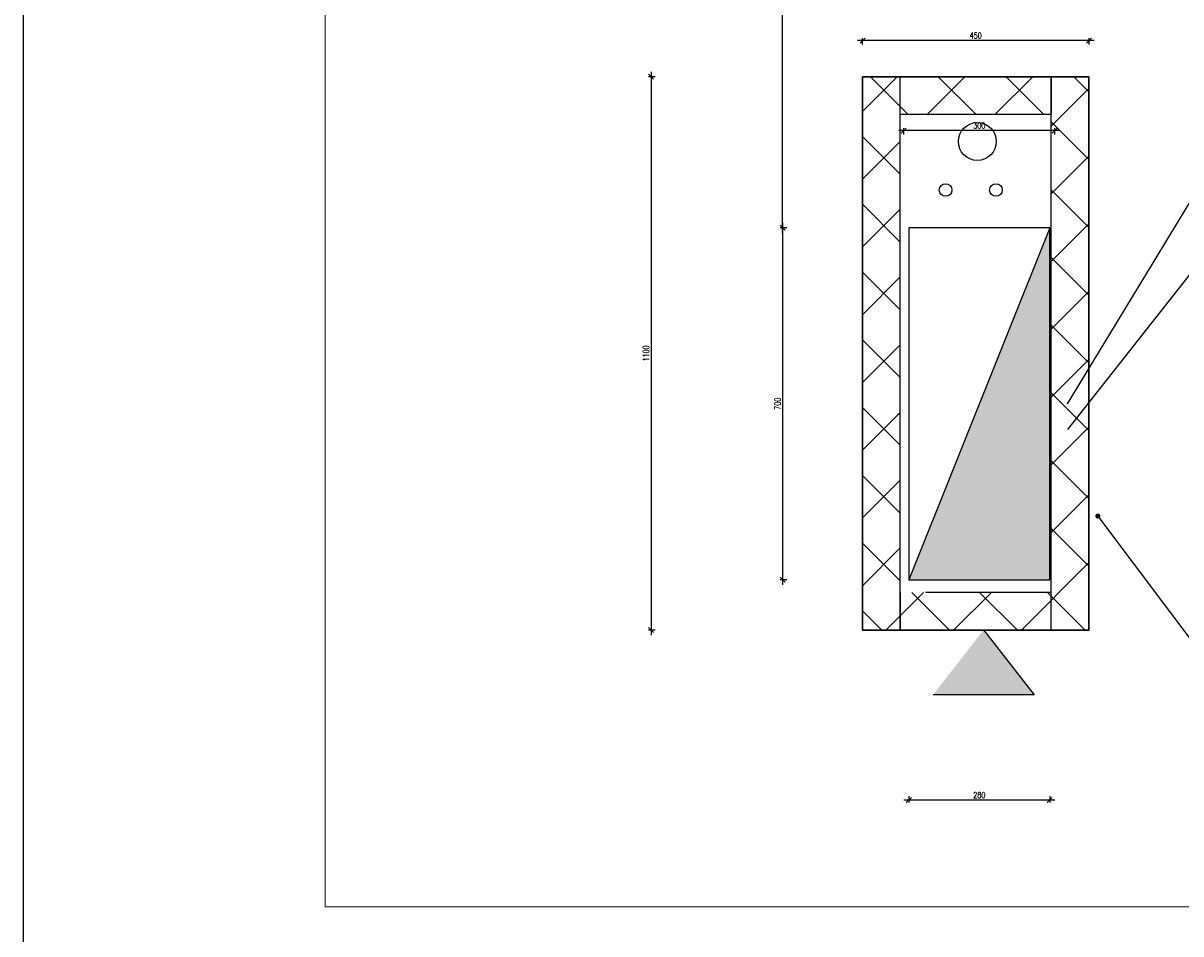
# Model space of a CAD drawing. Header units: centimetres. Extents: x -228435 to 111511, y -89367 to 428125.
# Tile 65 of 216: x -16540 to -14240, y 32546 to 34357. Entities that reach past the tile are written whole.
import ezdxf
from ezdxf.xclip import XClip

# ---------------------------------------------------------------- set-up
doc = ezdxf.new("R2010")
doc.units = ezdxf.units.CM
doc.header["$LTSCALE"] = 50
doc.header["$XCLIPFRAME"] = 0
doc.header["$PDMODE"] = 35
doc.header["$PDSIZE"] = 0.1
for name, pattern in [('DASHDOT2', [12.7, 6.35, -3.175, 0, -3.175]), ('HIDDENX2', [19.05, 12.7, -6.35]), ('Kondygnacja -1$0$DASHED', [0.75, 0.5, -0.25])]:
    doc.linetypes.add(name, pattern=pattern)
doc.layers.get('0').update_dxf_attribs({"color": 8})
doc.layers.get('DEFPOINTS').update_dxf_attribs({"color": 8})
for name, color, linetype in [('ARCH_INFO_OPISY', 8, 'Continuous'), ('ARCH_INFO_OSIE_IST', 8, 'DASHDOT2'), ('bgde_ opis hydranty', 8, 'Continuous'), ('KJP_HYDRANTY', 8, 'Continuous'), ('Kondygnacja -1$0$ARCH_GK', 8, 'Continuous'), ('Kondygnacja -1$0$ARCH_HYDRANTY', 8, 'Continuous'), ('Obudowy i okł. słupów$0$ARCH_INFO_OPISY', 8, 'Continuous'), ('Osie rzutów$0$ARCH_INFO_OSIE_OPISY_IST', 8, 'Continuous'), ('RYSUNKOWE_XREF', 8, 'Continuous')]:
    doc.layers.add(name, color=color, linetype=linetype)
doc.layers.add('ARCH_SUFITY_PODWIESZANE', color=8, linetype='HIDDENX2', lineweight=9)
doc.layers.add('Kondygnacja -1$0$ARCH_INFO_WYMIARY', color=8, linetype='Continuous', lineweight=9)
doc.styles.add('Kondygnacja -1$0$Romans', font='Romans.shx', dxfattribs={"width": 0.7})
doc.styles.add('Obudowy i okł. słupów$0$Standard', font='txt')
doc.dimstyles.new('ISO-25', dxfattribs={"dimtxt": 2.5, "dimasz": 2.5, "dimexe": 1.25, "dimexo": 0.625, "dimtad": 1, "dimtxsty": 'Standard', "dimcen": 2.5, "dimadec": 0, "dimazin": 0, "dimtfac": 1, "dimtmove": 0, "dimatfit": 3, "dimfxl": 0, "dimarcsym": 0})
doc.dimstyles.new('Kondygnacja -1$0$Wymiary 1-100', dxfattribs={"dimtxt": 12, "dimasz": 10, "dimexe": 5, "dimexo": 0, "dimgap": 4, "dimtad": 1, "dimrnd": 0.5, "dimzin": 12, "dimdsep": 46, "dimtxsty": 'Kondygnacja -1$0$Romans', "dimblk": 'Kondygnacja -1$0$_Oblique', "dimcen": 10, "dimdle": 10, "dimclrt": 55, "dimazin": 0, "dimtfac": 1, "dimtmove": 1, "dimatfit": 3, "dimfxl": 0, "dimtolj": 1, "dimtzin": 0, "dimarcsym": 0})
doc.dimstyles.new('Obudowy i okł. słupów$0$ISO-25', dxfattribs={"dimtxt": 2.5, "dimasz": 2.5, "dimexe": 1.25, "dimexo": 15, "dimtad": 1, "dimtxsty": 'Obudowy i okł. słupów$0$Standard', "dimcen": 2.5, "dimadec": 0, "dimazin": 0, "dimtfac": 1, "dimtmove": 0, "dimatfit": 3, "dimfxl": 0, "dimarcsym": 0})

# ---------------------------------------------------------------- blocks, each defined once
blk = doc.blocks.new('SU Lampy kwadratowe +0')
at = {"layer": 'ARCH_SUFITY_PODWIESZANE', "ltscale": 2.5}
blk.add_lwpolyline([(10520, 7940), (10700, 7940), (10700, 7760), (10520, 7760)], close=True, dxfattribs=at)
blk = doc.blocks.new('Osie rzutów')
at = {"layer": 'ARCH_INFO_OSIE_IST', "ltscale": 10}
blk.add_line((10460, 12510), (10460, 4623.26), dxfattribs=at)
blk = doc.blocks.new('A$C6FDA0163')
at = {"layer": 'ARCH_INFO_OSIE_IST', "ltscale": 2}
blk.add_line((189.97, 96.08), (189.97, -1924.11), dxfattribs=at)
at = {"layer": 'RYSUNKOWE_XREF'}
blk.add_blockref('Osie rzutów', (-10460.03, -9819.05, -630), dxfattribs=at)
blk = doc.blocks.new('Kondygnacja -1$0$_Oblique')
at = {"color": 0, "linetype": 'ByBlock', "lineweight": -2}
blk.add_line((-0.5, -0.5), (0.5, 0.5), dxfattribs=at)
blk = doc.blocks.new('*D1138')
at = {"layer": 'DEFPOINTS', "color": 0, "lineweight": 40}
for p in [(-14790.6, 34143), (-14790.6, 34050), (-14490.6, 34050)]:
    blk.add_point(p, dxfattribs=at)
at = {"layer": 'Kondygnacja -1$0$ARCH_INFO_WYMIARY', "color": 0, "lineweight": -2}
for p, q in [((-14480.6, 34143), (-14800.6, 34143)), ((-14790.6, 34135), (-14790.6, 34148)), ((-14490.6, 34135), (-14490.6, 34148))]:
    blk.add_line(p, q, dxfattribs=at)
at = {"layer": 'Kondygnacja -1$0$ARCH_INFO_WYMIARY', "color": 0, "lineweight": -2, "xscale": 10, "yscale": 10, "zscale": 10, "rotation": 180}
blk.add_blockref('Kondygnacja -1$0$_Oblique', (-14790.6, 34143), dxfattribs=at)
at = {"layer": 'Kondygnacja -1$0$ARCH_INFO_WYMIARY', "color": 0, "lineweight": -2, "xscale": 10, "yscale": 10, "zscale": 10}
blk.add_blockref('Kondygnacja -1$0$_Oblique', (-14490.6, 34143), dxfattribs=at)
at = {"layer": 'Kondygnacja -1$0$ARCH_INFO_WYMIARY', "color": 55, "insert": (-14640.6, 34153), "char_height": 12, "attachment_point": 5, "style": 'Kondygnacja -1$0$Romans'}
blk.add_mtext('\\A1;300', dxfattribs=at)
blk = doc.blocks.new('*D1140')
at = {"layer": 'DEFPOINTS', "color": 0, "lineweight": 40}
for p in [(-14780.6, 33250), (-14500.6, 33250), (-14780.6, 32811.9)]:
    blk.add_point(p, dxfattribs=at)
at = {"layer": 'Kondygnacja -1$0$ARCH_INFO_WYMIARY', "color": 0, "lineweight": -2}
for p, q in [((-14490.6, 32811.9), (-14790.6, 32811.9)), ((-14780.6, 32819.9), (-14780.6, 32806.9)), ((-14500.6, 32819.9), (-14500.6, 32806.9))]:
    blk.add_line(p, q, dxfattribs=at)
at = {"layer": 'Kondygnacja -1$0$ARCH_INFO_WYMIARY', "color": 0, "lineweight": -2, "xscale": 10, "yscale": 10, "zscale": 10, "rotation": 180}
blk.add_blockref('Kondygnacja -1$0$_Oblique', (-14780.6, 32811.9), dxfattribs=at)
at = {"layer": 'Kondygnacja -1$0$ARCH_INFO_WYMIARY', "color": 0, "lineweight": -2, "xscale": 10, "yscale": 10, "zscale": 10}
blk.add_blockref('Kondygnacja -1$0$_Oblique', (-14500.6, 32811.9), dxfattribs=at)
at = {"layer": 'Kondygnacja -1$0$ARCH_INFO_WYMIARY', "color": 55, "insert": (-14640.6, 32821.9), "char_height": 12, "attachment_point": 5, "style": 'Kondygnacja -1$0$Romans'}
blk.add_mtext('\\A1;280', dxfattribs=at)
blk = doc.blocks.new('*D1139')
at = {"layer": 'DEFPOINTS', "color": 0, "lineweight": 40}
for p in [(-14780.6, 33950), (-15031.3, 33250), (-14780.6, 33250)]:
    blk.add_point(p, dxfattribs=at)
at = {"layer": 'Kondygnacja -1$0$ARCH_INFO_WYMIARY', "color": 0, "lineweight": -2}
for p, q in [((-15031.3, 33960), (-15031.3, 33240)), ((-15023.3, 33950), (-15036.3, 33950)), ((-15023.3, 33250), (-15036.3, 33250))]:
    blk.add_line(p, q, dxfattribs=at)
at = {"layer": 'Kondygnacja -1$0$ARCH_INFO_WYMIARY', "color": 0, "lineweight": -2, "xscale": 10, "yscale": 10, "zscale": 10}
for p, rotation in [((-15031.3, 33950), 90), ((-15031.3, 33250), 270)]:
    blk.add_blockref('Kondygnacja -1$0$_Oblique', p, dxfattribs=dict(at, rotation=rotation))
at = {"layer": 'Kondygnacja -1$0$ARCH_INFO_WYMIARY', "color": 55, "insert": (-15041.3, 33600), "char_height": 12, "attachment_point": 5, "rotation": 90, "style": 'Kondygnacja -1$0$Romans'}
blk.add_mtext('\\A1;700', dxfattribs=at)
blk = doc.blocks.new('*D1141')
at = {"layer": 'DEFPOINTS', "color": 0, "lineweight": 40}
for p in [(-15031.3, 35000), (-14676.3, 35000, 6300), (-14780.6, 33950, -300)]:
    blk.add_point(p, dxfattribs=at)
at = {"layer": 'Kondygnacja -1$0$ARCH_INFO_WYMIARY', "color": 0, "lineweight": -2}
for p, q in [((-15031.3, 33940), (-15031.3, 35010)), ((-15035.6, 35000), (-15036.3, 35000)), ((-15027.9, 33950), (-15036.3, 33950))]:
    blk.add_line(p, q, dxfattribs=at)
at = {"layer": 'Kondygnacja -1$0$ARCH_INFO_WYMIARY', "color": 0, "lineweight": -2, "xscale": 10, "yscale": 10, "zscale": 10}
for p, rotation in [((-15031.3, 35000), 90), ((-15031.3, 33950), 270)]:
    blk.add_blockref('Kondygnacja -1$0$_Oblique', p, dxfattribs=dict(at, rotation=rotation))
at = {"layer": 'Kondygnacja -1$0$ARCH_INFO_WYMIARY', "color": 55, "insert": (-15041.3, 34475), "char_height": 12, "attachment_point": 5, "rotation": 90, "style": 'Kondygnacja -1$0$Romans'}
blk.add_mtext('\\A1;1050', dxfattribs=at)
blk = doc.blocks.new('Obudowy i okł. słupów$0$_Dot')
at = {"color": 0, "linetype": 'ByBlock', "lineweight": -2}
blk.add_line((-0.5, 0), (-1, 0), dxfattribs=at)
at = {"color": 0, "linetype": 'ByBlock', "const_width": 0.5}
blk.add_lwpolyline([(-0.25, 0, 1), (0.25, 0, 1)], format="xyb", close=True, dxfattribs=at)
blk = doc.blocks.new('*D1256')
at = {"layer": 'DEFPOINTS', "color": 0, "lineweight": 40}
for p in [(-14872.6, 34322), (-14872.6, 34050), (-14422.6, 34050)]:
    blk.add_point(p, dxfattribs=at)
at = {"layer": 'Kondygnacja -1$0$ARCH_INFO_WYMIARY', "color": 0, "lineweight": -2}
for p, q in [((-14412.6, 34322), (-14882.6, 34322)), ((-14872.6, 34314), (-14872.6, 34327)), ((-14422.6, 34314), (-14422.6, 34327))]:
    blk.add_line(p, q, dxfattribs=at)
at = {"layer": 'Kondygnacja -1$0$ARCH_INFO_WYMIARY', "color": 0, "lineweight": -2, "xscale": 10, "yscale": 10, "zscale": 10, "rotation": 180}
blk.add_blockref('Kondygnacja -1$0$_Oblique', (-14872.6, 34322), dxfattribs=at)
at = {"layer": 'Kondygnacja -1$0$ARCH_INFO_WYMIARY', "color": 0, "lineweight": -2, "xscale": 10, "yscale": 10, "zscale": 10}
blk.add_blockref('Kondygnacja -1$0$_Oblique', (-14422.6, 34322), dxfattribs=at)
at = {"layer": 'Kondygnacja -1$0$ARCH_INFO_WYMIARY', "color": 55, "insert": (-14647.6, 34332), "char_height": 12, "attachment_point": 5, "style": 'Kondygnacja -1$0$Romans'}
blk.add_mtext('\\A1;450', dxfattribs=at)
blk = doc.blocks.new('*D1257')
at = {"layer": 'DEFPOINTS', "color": 0, "lineweight": 40}
for p in [(-14780.6, 34250), (-15292.8, 33150), (-14797.6, 33150)]:
    blk.add_point(p, dxfattribs=at)
at = {"layer": 'Kondygnacja -1$0$ARCH_INFO_WYMIARY', "color": 0, "lineweight": -2}
for p, q in [((-15292.8, 34260), (-15292.8, 33140)), ((-15284.8, 34250), (-15297.8, 34250)), ((-15284.8, 33150), (-15297.8, 33150))]:
    blk.add_line(p, q, dxfattribs=at)
at = {"layer": 'Kondygnacja -1$0$ARCH_INFO_WYMIARY', "color": 0, "lineweight": -2, "xscale": 10, "yscale": 10, "zscale": 10}
for p, rotation in [((-15292.8, 34250), 90), ((-15292.8, 33150), 270)]:
    blk.add_blockref('Kondygnacja -1$0$_Oblique', p, dxfattribs=dict(at, rotation=rotation))
at = {"layer": 'Kondygnacja -1$0$ARCH_INFO_WYMIARY', "color": 55, "insert": (-15302.8, 33700), "char_height": 12, "attachment_point": 5, "rotation": 90, "style": 'Kondygnacja -1$0$Romans'}
blk.add_mtext('\\A1;1100', dxfattribs=at)

msp = doc.modelspace()

# ---------------------------------------------------------------- hatches: boundary and pattern name
at = {"layer": 'KJP_HYDRANTY'}
msp.add_hatch(color=256, dxfattribs=at).paths.add_polyline_path([(-14631.97141, 33150.22322), (-14531.40635, 33021.00157), (-14732.53647, 33021.00157)])
at = {"layer": 'Kondygnacja -1$0$ARCH_GK', "linetype": 'Continuous', "lineweight": -3}
h = msp.add_hatch(dxfattribs=at)
h.set_pattern_fill('ANSI37', color=256, scale=30, angle=270, style=0)
h.set_pattern_definition([(315, (-32813.29, 36850.19), (67.3519, 67.3519), []), (45, (-32813.29, 36850.19), (-67.3519, 67.3519), [])])
h.paths.add_polyline_path([(-14497.61663, 34249.95833), (-14422.61663, 34249.95833), (-14422.61663, 33149.95833), (-14497.61663, 33149.95833)])
h.paths.add_polyline_path([(-14497.61663, 34249.95833), (-14497.61663, 34174.95833), (-14797.61663, 34174.95833), (-14797.61663, 34249.95833)])
h.paths.add_polyline_path([(-14797.61663, 34249.95833), (-14872.61663, 34249.95833), (-14872.61663, 33149.95833), (-14797.61663, 33149.95833)])
h.paths.add_polyline_path([(-14497.61663, 33149.95833), (-14497.61663, 33224.95833), (-14797.61663, 33224.95833), (-14797.61663, 33149.95833)])
at = {"layer": 'Kondygnacja -1$0$ARCH_HYDRANTY'}
h = msp.add_hatch(color=256, dxfattribs=at)
h.paths.add_polyline_path([(-14500.63863, 33250), (-14500.63863, 33950), (-14620.63863, 33650), (-14620.63863, 33250)])
h.paths.add_polyline_path([(-14620.63863, 33250), (-14620.63863, 33650), (-14780.63863, 33250)])

# ---------------------------------------------------------------- linework, layer by layer
at = {"layer": 'bgde_ opis hydranty', "ltscale": 1.5, "elevation": -5670}
msp.add_lwpolyline([(-11627.33258, 34340.05586), (-13842.10766, 34340.05586), (-14465, 33549.1085)], dxfattribs=at)
at = {"layer": 'KJP_HYDRANTY'}
for p, q in [((-14631.97141, 33150.22322, 630), (-14531.40635, 33021.00157, 630)), ((-14531.40635, 33021.00157, 630), (-14732.53647, 33021.00157, 630))]:
    msp.add_line(p, q, dxfattribs=at)
for centre in [(-14644.52815, 34121.36788, 630), (-14644.52815, 34121.32622, 630)]:
    msp.add_circle(centre, 37.6514, dxfattribs=at)
at = {"layer": 'Kondygnacja -1$0$ARCH_GK', "linetype": 'Continuous', "lineweight": -3, "elevation": 630}
for points in [[(-14797.61663, 34249.95833), (-14872.61663, 34249.95833), (-14872.61663, 33149.95833), (-14797.61663, 33149.95833), (-14797.61663, 34249.95833)], [(-14497.61663, 34249.95833), (-14497.61663, 34174.95833), (-14797.61663, 34174.95833), (-14797.61663, 34249.95833), (-14497.61663, 34249.95833)], [(-14497.61663, 34249.95833), (-14422.61663, 34249.95833), (-14422.61663, 33149.95833), (-14497.61663, 33149.95833), (-14497.61663, 34249.95833)]]:
    msp.add_lwpolyline(points, dxfattribs=at)
at = {"layer": 'Kondygnacja -1$0$ARCH_GK', "linetype": 'Continuous', "lineweight": 30, "elevation": 630}
msp.add_lwpolyline([(-14422.61663, 34249.95833), (-14422.61663, 33149.95833), (-14872.61663, 33149.95833), (-14872.61663, 34249.95833)], close=True, dxfattribs=at)
at = {"layer": 'Kondygnacja -1$0$ARCH_GK', "linetype": 'Kondygnacja -1$0$DASHED', "lineweight": -3, "ltscale": 10, "elevation": 630}
msp.add_lwpolyline([(-14497.61663, 33149.95833), (-14497.61663, 33224.95833), (-14797.61663, 33224.95833), (-14797.61663, 33149.95833), (-14497.61663, 33149.95833)], dxfattribs=at)
at = {"layer": 'Kondygnacja -1$0$ARCH_HYDRANTY', "elevation": 630}
for points in [[(-14500.63863, 33950), (-14780.63863, 33250), (-14500.63863, 33250)], [(-14500.63863, 33250), (-14500.63863, 33950), (-14780.63863, 33950), (-14780.63863, 33250)]]:
    msp.add_lwpolyline(points, close=True, dxfattribs=at)
at = {"layer": 'Kondygnacja -1$0$ARCH_HYDRANTY'}
for centre in [(-14707.61663, 34024.95833, 630), (-14607.61663, 34024.95833, 630)]:
    msp.add_circle(centre, 12.5, dxfattribs=at)

# ---------------------------------------------------------------- block references
ref = msp.add_blockref('A$C6FDA0163', (-16540, 53190.5, 630), dxfattribs=dict(xscale=10, yscale=10, zscale=10))
XClip(ref).set_block_clipping_path([(-400.031931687, -2219.05), (399.968068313, 380.95)])
at = {"layer": 'ARCH_SUFITY_PODWIESZANE', "ltscale": 2.5, "xscale": 10, "yscale": 10, "zscale": 10}
msp.add_blockref('SU Lampy kwadratowe +0', (-121140, -45000, -5670), dxfattribs=at)
at = {"layer": 'Osie rzutów$0$ARCH_INFO_OSIE_OPISY_IST', "xscale": 10, "yscale": 10, "zscale": 10}
msp.add_blockref('Osie rzutów', (-121140, -45000, 630), dxfattribs=at)

# ---------------------------------------------------------------- dimensions: what is measured, and where the dimension line sits
at = {"layer": 'Kondygnacja -1$0$ARCH_INFO_WYMIARY'}
for base, p1, p2, angle, picture, middle in [((-15031.32685, 35000, 930), (-14780.63863, 33950, 630), (-14676.27727, 35000, 7230), 90, '*D1141', (-15041.32685, 34475, 930)), ((-15292.75492, 33149.95833, 630), (-14780.63863, 34249.95833, 630), (-14797.61663, 33149.95833, 630), 270, '*D1257', (-15302.75492, 33699.95833, 630)), ((-15031.32685, 33250, 630), (-14780.63863, 33950, 630), (-14780.63863, 33250, 630), 270, '*D1139', (-15041.32685, 33600, 630))]:
    dim = msp.add_linear_dim(base=base, p1=p1, p2=p2, angle=angle, dimstyle='Kondygnacja -1$0$Wymiary 1-100', dxfattribs=at)
    dim.commit()
    dim.dimension.update_dxf_attribs({"geometry": picture, "text_midpoint": middle})
for base, p1, p2, picture, middle in [((-14872.61663, 34321.99752, 630), (-14422.61663, 34049.95833, 630), (-14872.61663, 34049.95833, 630), '*D1256', (-14647.61663, 34331.99752, 630)), ((-14790.63863, 34143.02201, 630), (-14490.63863, 34050, 630), (-14790.63863, 34050, 630), '*D1138', (-14640.63863, 34153.02201, 630)), ((-14780.63863, 32811.899, 630), (-14500.63863, 33250, 630), (-14780.63863, 33250, 630), '*D1140', (-14640.63863, 32821.899, 630))]:
    dim = msp.add_linear_dim(base=base, p1=p1, p2=p2, dimstyle='Kondygnacja -1$0$Wymiary 1-100', dxfattribs=at)
    dim.commit()
    dim.dimension.update_dxf_attribs({"geometry": picture, "text_midpoint": middle})

# ---------------------------------------------------------------- leaders
at = {"layer": 'ARCH_INFO_OPISY'}
msp.add_leader([(-14405, 33376.68738, -5670), (-13957.42478, 32779.81163, -5670), (-11970.31572, 32779.81163, -5670)], dimstyle='ISO-25', override={"dimscale": 5, "dimasz": 2, "dimtad": 0, "dimldrblk": 'Dot'}, dxfattribs=at)
at = {"layer": 'Obudowy i okł. słupów$0$ARCH_INFO_OPISY', "ltscale": 0.3}
msp.add_leader([(-14465, 33600, -5670), (-13823.49732, 34658.67052, -5670), (-12858.61742, 34658.67052, -5670)], dimstyle='Obudowy i okł. słupów$0$ISO-25', override={"dimscale": 5, "dimasz": 0.5, "dimtad": 0, "dimldrblk": 'Obudowy i okł. słupów$0$_Dot'}, dxfattribs=at)

doc.saveas('drawing.dxf')
